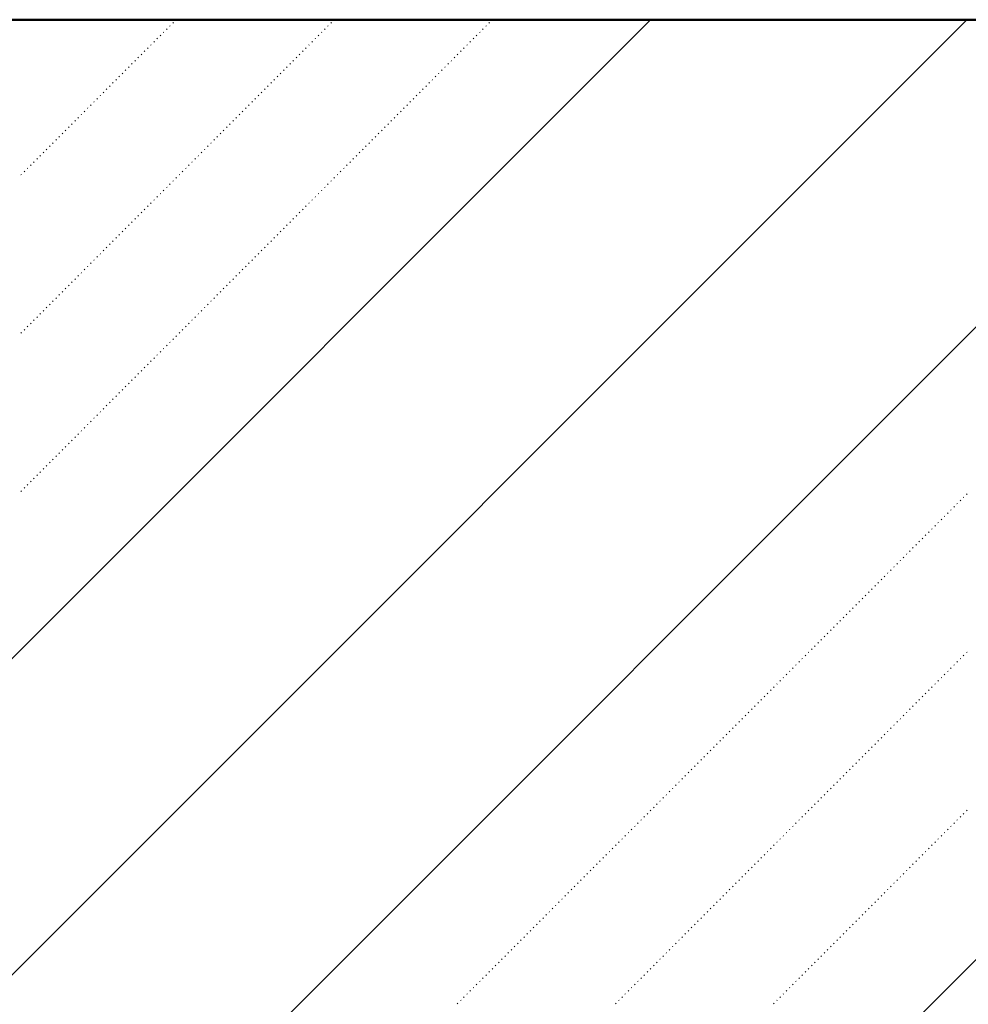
# Model space of a CAD drawing. Header units: millimetres. Extents: x 0 to 1260, y 0 to 297.
# Tile 42 of 104: x 130.4 to 135.7, y 230.79 to 236.3. Entities that reach past the tile are written whole.
import ezdxf

# ---------------------------------------------------------------- set-up
doc = ezdxf.new("R2010")
doc.units = ezdxf.units.MM
for name, pattern in [('K5LT32802', [0]), ('K5LT32806', [0]), ('K5LT_BASIC', [0])]:
    doc.linetypes.add(name, pattern=pattern)
doc.layers.add('Системный слой', color=7, linetype='Continuous')

# ---------------------------------------------------------------- blocks, each defined once
blk = doc.blocks.new('U96')
at = {"layer": 'Системный слой', "color": 7, "linetype": 'K5LT32802', "lineweight": 9}
for p, q in [((119.5258, 221.8954), (133.9264, 236.2961)), ((119.5826, 220.1844), (135.6942, 236.2961)), ((119.6394, 218.4735), (137.462, 236.2961)), ((119.753, 215.0516), (139.0406, 234.3392))]:
    blk.add_line(p, q, dxfattribs=at)
at = {"layer": 'Системный слой', "color": 7, "linetype": 'K5LT32806', "lineweight": 18}
for p, q in [((131.2554, 236.2767), (131.259, 236.2803)), ((131.2731, 236.2944), (131.2748, 236.2961)), ((132.1393, 236.2767), (132.1429, 236.2803)), ((132.157, 236.2944), (132.1587, 236.2961)), ((133.0232, 236.2767), (133.0267, 236.2803)), ((133.0409, 236.2944), (133.0425, 236.2961)), ((131.2024, 236.2237), (131.2059, 236.2272)), ((131.2201, 236.2414), (131.2236, 236.2449)), ((131.2378, 236.259), (131.2413, 236.2626)), ((132.0863, 236.2237), (132.0898, 236.2272)), ((132.104, 236.2414), (132.1075, 236.2449)), ((132.1216, 236.259), (132.1252, 236.2626)), ((132.9702, 236.2237), (132.9737, 236.2272)), ((132.9878, 236.2414), (132.9914, 236.2449)), ((133.0055, 236.259), (133.0091, 236.2626)), ((131.1317, 236.153), (131.1352, 236.1565)), ((131.1494, 236.1707), (131.1529, 236.1742)), ((131.167, 236.1883), (131.1706, 236.1919)), ((131.1847, 236.206), (131.1883, 236.2096)), ((132.0156, 236.153), (132.0191, 236.1565)), ((132.0333, 236.1707), (132.0368, 236.1742)), ((132.0509, 236.1883), (132.0545, 236.1919)), ((132.0686, 236.206), (132.0721, 236.2096)), ((132.8995, 236.153), (132.903, 236.1565)), ((132.9171, 236.1707), (132.9207, 236.1742)), ((132.9348, 236.1883), (132.9384, 236.1919)), ((132.9525, 236.206), (132.956, 236.2096)), ((131.0787, 236.0999), (131.0822, 236.1035)), ((131.0963, 236.1176), (131.0999, 236.1212)), ((131.114, 236.1353), (131.1176, 236.1388)), ((131.9625, 236.0999), (131.9661, 236.1035)), ((131.9802, 236.1176), (131.9838, 236.1212)), ((131.9979, 236.1353), (132.0014, 236.1388)), ((132.8464, 236.0999), (132.85, 236.1035)), ((132.8641, 236.1176), (132.8676, 236.1212)), ((132.8818, 236.1353), (132.8853, 236.1388)), ((131.0256, 236.0469), (131.0292, 236.0505)), ((131.0433, 236.0646), (131.0468, 236.0681)), ((131.061, 236.0823), (131.0645, 236.0858)), ((131.9095, 236.0469), (131.913, 236.0505)), ((131.9272, 236.0646), (131.9307, 236.0681)), ((131.9449, 236.0823), (131.9484, 236.0858)), ((132.7934, 236.0469), (132.7969, 236.0505)), ((132.8111, 236.0646), (132.8146, 236.0681)), ((132.8288, 236.0823), (132.8323, 236.0858)), ((130.9726, 235.9939), (130.9761, 235.9974)), ((130.9903, 236.0116), (130.9938, 236.0151)), ((131.008, 236.0292), (131.0115, 236.0328)), ((131.8565, 235.9939), (131.86, 235.9974)), ((131.8742, 236.0116), (131.8777, 236.0151)), ((131.8918, 236.0292), (131.8954, 236.0328)), ((132.7404, 235.9939), (132.7439, 235.9974)), ((132.758, 236.0116), (132.7616, 236.0151)), ((132.7757, 236.0292), (132.7793, 236.0328)), ((130.9196, 235.9409), (130.9231, 235.9444)), ((130.9372, 235.9585), (130.9408, 235.9621)), ((130.9549, 235.9762), (130.9585, 235.9797)), ((131.8034, 235.9409), (131.807, 235.9444)), ((131.8211, 235.9585), (131.8247, 235.9621)), ((131.8388, 235.9762), (131.8423, 235.9797)), ((132.6873, 235.9409), (132.6909, 235.9444)), ((132.705, 235.9585), (132.7085, 235.9621)), ((132.7227, 235.9762), (132.7262, 235.9797)), ((130.8665, 235.8878), (130.8701, 235.8914)), ((130.8842, 235.9055), (130.8877, 235.909)), ((130.9019, 235.9232), (130.9054, 235.9267)), ((131.7504, 235.8878), (131.7539, 235.8914)), ((131.7681, 235.9055), (131.7716, 235.909)), ((131.7858, 235.9232), (131.7893, 235.9267)), ((132.6343, 235.8878), (132.6378, 235.8914)), ((132.652, 235.9055), (132.6555, 235.909)), ((132.6697, 235.9232), (132.6732, 235.9267)), ((130.8135, 235.8348), (130.817, 235.8383)), ((130.8312, 235.8525), (130.8347, 235.856)), ((130.8489, 235.8701), (130.8524, 235.8737)), ((131.6974, 235.8348), (131.7009, 235.8383)), ((131.7151, 235.8525), (131.7186, 235.856)), ((131.7327, 235.8701), (131.7363, 235.8737)), ((132.5813, 235.8348), (132.5848, 235.8383)), ((132.5989, 235.8525), (132.6025, 235.856)), ((132.6166, 235.8701), (132.6202, 235.8737)), ((130.7605, 235.7818), (130.764, 235.7853)), ((130.7781, 235.7994), (130.7817, 235.803)), ((130.7958, 235.8171), (130.7994, 235.8206)), ((131.6443, 235.7818), (131.6479, 235.7853)), ((131.662, 235.7994), (131.6656, 235.803)), ((131.6797, 235.8171), (131.6832, 235.8206)), ((132.5282, 235.7818), (132.5318, 235.7853)), ((132.5459, 235.7994), (132.5494, 235.803)), ((132.5636, 235.8171), (132.5671, 235.8206)), ((130.7074, 235.7287), (130.711, 235.7323)), ((130.7251, 235.7464), (130.7286, 235.7499)), ((130.7428, 235.7641), (130.7463, 235.7676)), ((131.5913, 235.7287), (131.5948, 235.7323)), ((131.609, 235.7464), (131.6125, 235.7499)), ((131.6267, 235.7641), (131.6302, 235.7676)), ((132.4752, 235.7287), (132.4787, 235.7323)), ((132.4929, 235.7464), (132.4964, 235.7499)), ((132.5106, 235.7641), (132.5141, 235.7676)), ((130.6367, 235.658), (130.6403, 235.6615)), ((130.6544, 235.6757), (130.6579, 235.6792)), ((130.6721, 235.6934), (130.6756, 235.6969)), ((130.6898, 235.711), (130.6933, 235.7146)), ((131.5206, 235.658), (131.5241, 235.6615)), ((131.5383, 235.6757), (131.5418, 235.6792)), ((131.556, 235.6934), (131.5595, 235.6969)), ((131.5736, 235.711), (131.5772, 235.7146)), ((132.4045, 235.658), (132.408, 235.6615)), ((132.4222, 235.6757), (132.4257, 235.6792)), ((132.4398, 235.6934), (132.4434, 235.6969)), ((132.4575, 235.711), (132.4611, 235.7146)), ((130.5837, 235.605), (130.5872, 235.6085)), ((130.6014, 235.6227), (130.6049, 235.6262)), ((130.619, 235.6403), (130.6226, 235.6439)), ((131.4676, 235.605), (131.4711, 235.6085)), ((131.4852, 235.6227), (131.4888, 235.6262)), ((131.5029, 235.6403), (131.5065, 235.6439)), ((132.3515, 235.605), (132.355, 235.6085)), ((132.3691, 235.6227), (132.3727, 235.6262)), ((132.3868, 235.6403), (132.3903, 235.6439)), ((130.5307, 235.5519), (130.5342, 235.5555)), ((130.5483, 235.5696), (130.5519, 235.5732)), ((130.566, 235.5873), (130.5695, 235.5908)), ((131.4145, 235.5519), (131.4181, 235.5555)), ((131.4322, 235.5696), (131.4357, 235.5732)), ((131.4499, 235.5873), (131.4534, 235.5908)), ((132.2984, 235.5519), (132.302, 235.5555)), ((132.3161, 235.5696), (132.3196, 235.5732)), ((132.3338, 235.5873), (132.3373, 235.5908)), ((130.4776, 235.4989), (130.4812, 235.5024)), ((130.4953, 235.5166), (130.4988, 235.5201)), ((130.513, 235.5343), (130.5165, 235.5378)), ((131.3615, 235.4989), (131.365, 235.5024)), ((131.3792, 235.5166), (131.3827, 235.5201)), ((131.3969, 235.5343), (131.4004, 235.5378)), ((132.2454, 235.4989), (132.2489, 235.5024)), ((132.2631, 235.5166), (132.2666, 235.5201)), ((132.2807, 235.5343), (132.2843, 235.5378)), ((130.4246, 235.4459), (130.4281, 235.4494)), ((130.4423, 235.4636), (130.4458, 235.4671)), ((130.4599, 235.4812), (130.4635, 235.4848)), ((131.3085, 235.4459), (131.312, 235.4494)), ((131.3261, 235.4636), (131.3297, 235.4671)), ((131.3438, 235.4812), (131.3474, 235.4848)), ((132.1924, 235.4459), (132.1959, 235.4494)), ((132.21, 235.4636), (132.2136, 235.4671)), ((132.2277, 235.4812), (132.2312, 235.4848)), ((130.4069, 235.4282), (130.4104, 235.4317)), ((131.2554, 235.3928), (131.259, 235.3964)), ((131.2731, 235.4105), (131.2767, 235.4141)), ((131.2908, 235.4282), (131.2943, 235.4317)), ((132.1393, 235.3928), (132.1429, 235.3964)), ((132.157, 235.4105), (132.1605, 235.4141)), ((132.1747, 235.4282), (132.1782, 235.4317)), ((131.2024, 235.3398), (131.2059, 235.3433)), ((131.2201, 235.3575), (131.2236, 235.361)), ((131.2378, 235.3752), (131.2413, 235.3787)), ((132.0863, 235.3398), (132.0898, 235.3433)), ((132.104, 235.3575), (132.1075, 235.361)), ((132.1216, 235.3752), (132.1252, 235.3787)), ((131.1494, 235.2868), (131.1529, 235.2903)), ((131.167, 235.3045), (131.1706, 235.308)), ((131.1847, 235.3221), (131.1883, 235.3257)), ((132.0333, 235.2868), (132.0368, 235.2903)), ((132.0509, 235.3045), (132.0545, 235.308)), ((132.0686, 235.3221), (132.0721, 235.3257)), ((131.0787, 235.2161), (131.0822, 235.2196)), ((131.0963, 235.2337), (131.0999, 235.2373)), ((131.114, 235.2514), (131.1176, 235.255)), ((131.1317, 235.2691), (131.1352, 235.2726)), ((131.9625, 235.2161), (131.9661, 235.2196)), ((131.9802, 235.2337), (131.9838, 235.2373)), ((131.9979, 235.2514), (132.0014, 235.255)), ((132.0156, 235.2691), (132.0191, 235.2726)), ((131.0256, 235.163), (131.0292, 235.1666)), ((131.0433, 235.1807), (131.0468, 235.1842)), ((131.061, 235.1984), (131.0645, 235.2019)), ((131.9095, 235.163), (131.913, 235.1666)), ((131.9272, 235.1807), (131.9307, 235.1842)), ((131.9449, 235.1984), (131.9484, 235.2019)), ((130.9726, 235.11), (130.9761, 235.1135)), ((130.9903, 235.1277), (130.9938, 235.1312)), ((131.008, 235.1454), (131.0115, 235.1489)), ((131.8565, 235.11), (131.86, 235.1135)), ((131.8742, 235.1277), (131.8777, 235.1312)), ((131.8918, 235.1454), (131.8954, 235.1489)), ((130.9196, 235.057), (130.9231, 235.0605)), ((130.9372, 235.0746), (130.9408, 235.0782)), ((130.9549, 235.0923), (130.9585, 235.0959)), ((131.8034, 235.057), (131.807, 235.0605)), ((131.8211, 235.0746), (131.8247, 235.0782)), ((131.8388, 235.0923), (131.8423, 235.0959)), ((130.8665, 235.0039), (130.8701, 235.0075)), ((130.8842, 235.0216), (130.8877, 235.0251)), ((130.9019, 235.0393), (130.9054, 235.0428)), ((131.7504, 235.0039), (131.7539, 235.0075)), ((131.7681, 235.0216), (131.7716, 235.0251)), ((131.7858, 235.0393), (131.7893, 235.0428)), ((130.8135, 234.9509), (130.817, 234.9544)), ((130.8312, 234.9686), (130.8347, 234.9721)), ((130.8489, 234.9863), (130.8524, 234.9898)), ((131.6974, 234.9509), (131.7009, 234.9544)), ((131.7151, 234.9686), (131.7186, 234.9721)), ((131.7327, 234.9863), (131.7363, 234.9898)), ((130.7605, 234.8979), (130.764, 234.9014)), ((130.7781, 234.9155), (130.7817, 234.9191)), ((130.7958, 234.9332), (130.7994, 234.9368)), ((131.6443, 234.8979), (131.6479, 234.9014)), ((131.662, 234.9155), (131.6656, 234.9191)), ((131.6797, 234.9332), (131.6832, 234.9368)), ((130.7074, 234.8448), (130.711, 234.8484)), ((130.7251, 234.8625), (130.7286, 234.866)), ((130.7428, 234.8802), (130.7463, 234.8837)), ((131.5913, 234.8448), (131.5948, 234.8484)), ((131.609, 234.8625), (131.6125, 234.866)), ((131.6267, 234.8802), (131.6302, 234.8837)), ((130.6544, 234.7918), (130.6579, 234.7953)), ((130.6721, 234.8095), (130.6756, 234.813)), ((130.6898, 234.8272), (130.6933, 234.8307)), ((131.5383, 234.7918), (131.5418, 234.7953)), ((131.556, 234.8095), (131.5595, 234.813)), ((131.5736, 234.8272), (131.5772, 234.8307)), ((130.5837, 234.7211), (130.5872, 234.7246)), ((130.6014, 234.7388), (130.6049, 234.7423)), ((130.619, 234.7564), (130.6226, 234.76)), ((130.6367, 234.7741), (130.6403, 234.7777)), ((131.4676, 234.7211), (131.4711, 234.7246)), ((131.4852, 234.7388), (131.4888, 234.7423)), ((131.5029, 234.7564), (131.5065, 234.76)), ((131.5206, 234.7741), (131.5241, 234.7777)), ((130.5307, 234.6681), (130.5342, 234.6716)), ((130.5483, 234.6857), (130.5519, 234.6893)), ((130.566, 234.7034), (130.5695, 234.7069)), ((131.4145, 234.6681), (131.4181, 234.6716)), ((131.4322, 234.6857), (131.4357, 234.6893)), ((131.4499, 234.7034), (131.4534, 234.7069)), ((130.4776, 234.615), (130.4812, 234.6186)), ((130.4953, 234.6327), (130.4988, 234.6362)), ((130.513, 234.6504), (130.5165, 234.6539)), ((131.3615, 234.615), (131.365, 234.6186)), ((131.3792, 234.6327), (131.3827, 234.6362)), ((131.3969, 234.6504), (131.4004, 234.6539)), ((130.4246, 234.562), (130.4281, 234.5655)), ((130.4423, 234.5797), (130.4458, 234.5832)), ((130.4599, 234.5973), (130.4635, 234.6009)), ((131.3085, 234.562), (131.312, 234.5655)), ((131.3261, 234.5797), (131.3297, 234.5832)), ((131.3438, 234.5973), (131.3474, 234.6009)), ((130.4069, 234.5443), (130.4104, 234.5478)), ((131.2554, 234.509), (131.259, 234.5125)), ((131.2731, 234.5266), (131.2767, 234.5302)), ((131.2908, 234.5443), (131.2943, 234.5478)), ((131.2024, 234.4559), (131.2059, 234.4595)), ((131.2201, 234.4736), (131.2236, 234.4771)), ((131.2378, 234.4913), (131.2413, 234.4948)), ((131.1494, 234.4029), (131.1529, 234.4064)), ((131.167, 234.4206), (131.1706, 234.4241)), ((131.1847, 234.4382), (131.1883, 234.4418)), ((131.0963, 234.3499), (131.0999, 234.3534)), ((131.114, 234.3675), (131.1176, 234.3711)), ((131.1317, 234.3852), (131.1352, 234.3888)), ((131.0433, 234.2968), (131.0468, 234.3004)), ((131.061, 234.3145), (131.0645, 234.318)), ((131.0787, 234.3322), (131.0822, 234.3357)), ((130.9726, 234.2261), (130.9761, 234.2297)), ((130.9903, 234.2438), (130.9938, 234.2473)), ((131.008, 234.2615), (131.0115, 234.265)), ((131.0256, 234.2791), (131.0292, 234.2827)), ((130.9196, 234.1731), (130.9231, 234.1766)), ((130.9372, 234.1908), (130.9408, 234.1943)), ((130.9549, 234.2084), (130.9585, 234.212)), ((130.8665, 234.1201), (130.8701, 234.1236)), ((130.8842, 234.1377), (130.8877, 234.1413)), ((130.9019, 234.1554), (130.9054, 234.1589)), ((130.8135, 234.067), (130.817, 234.0706)), ((130.8312, 234.0847), (130.8347, 234.0882)), ((130.8489, 234.1024), (130.8524, 234.1059)), ((130.7605, 234.014), (130.764, 234.0175)), ((130.7781, 234.0317), (130.7817, 234.0352)), ((130.7958, 234.0493), (130.7994, 234.0529)), ((130.7074, 233.961), (130.711, 233.9645)), ((130.7251, 233.9786), (130.7286, 233.9822)), ((130.7428, 233.9963), (130.7463, 233.9998)), ((130.6544, 233.9079), (130.6579, 233.9115)), ((130.6721, 233.9256), (130.6756, 233.9291)), ((130.6898, 233.9433), (130.6933, 233.9468)), ((130.6014, 233.8549), (130.6049, 233.8584)), ((130.619, 233.8726), (130.6226, 233.8761)), ((130.6367, 233.8902), (130.6403, 233.8938)), ((130.5483, 233.8019), (130.5519, 233.8054)), ((130.566, 233.8195), (130.5695, 233.8231)), ((130.5837, 233.8372), (130.5872, 233.8407)), ((130.4776, 233.7311), (130.4812, 233.7347)), ((130.4953, 233.7488), (130.4988, 233.7524)), ((130.513, 233.7665), (130.5165, 233.77)), ((130.5307, 233.7842), (130.5342, 233.7877)), ((130.4246, 233.6781), (130.4281, 233.6816)), ((130.4423, 233.6958), (130.4458, 233.6993)), ((130.4599, 233.7135), (130.4635, 233.717)), ((130.4069, 233.6604), (130.4104, 233.664)), ((135.6749, 233.6251), (135.6784, 233.6286)), ((135.6925, 233.6428), (135.6961, 233.6463)), ((135.6218, 233.572), (135.6254, 233.5756)), ((135.6395, 233.5897), (135.643, 233.5933)), ((135.6572, 233.6074), (135.6607, 233.6109)), ((135.5688, 233.519), (135.5723, 233.5225)), ((135.5865, 233.5367), (135.59, 233.5402)), ((135.6041, 233.5544), (135.6077, 233.5579)), ((135.5158, 233.466), (135.5193, 233.4695)), ((135.5334, 233.4837), (135.537, 233.4872)), ((135.5511, 233.5013), (135.5546, 233.5049)), ((135.4627, 233.4129), (135.4663, 233.4165)), ((135.4804, 233.4306), (135.4839, 233.4342)), ((135.4981, 233.4483), (135.5016, 233.4518)), ((135.4097, 233.3599), (135.4132, 233.3634)), ((135.4274, 233.3776), (135.4309, 233.3811)), ((135.445, 233.3953), (135.4486, 233.3988)), ((135.3567, 233.3069), (135.3602, 233.3104)), ((135.3743, 233.3246), (135.3779, 233.3281)), ((135.392, 233.3422), (135.3955, 233.3458)), ((135.2859, 233.2362), (135.2895, 233.2397)), ((135.3036, 233.2538), (135.3072, 233.2574)), ((135.3213, 233.2715), (135.3248, 233.2751)), ((135.339, 233.2892), (135.3425, 233.2927)), ((135.2329, 233.1831), (135.2364, 233.1867)), ((135.2506, 233.2008), (135.2541, 233.2043)), ((135.2683, 233.2185), (135.2718, 233.222)), ((135.1799, 233.1301), (135.1834, 233.1336)), ((135.1976, 233.1478), (135.2011, 233.1513)), ((135.2152, 233.1655), (135.2188, 233.169)), ((135.1268, 233.0771), (135.1304, 233.0806)), ((135.1445, 233.0947), (135.1481, 233.0983)), ((135.1622, 233.1124), (135.1657, 233.116)), ((135.0738, 233.024), (135.0773, 233.0276)), ((135.0915, 233.0417), (135.095, 233.0452)), ((135.1092, 233.0594), (135.1127, 233.0629)), ((135.0208, 232.971), (135.0243, 232.9745)), ((135.0385, 232.9887), (135.042, 232.9922)), ((135.0561, 233.0064), (135.0597, 233.0099)), ((134.9677, 232.918), (134.9713, 232.9215)), ((134.9854, 232.9356), (134.989, 232.9392)), ((135.0031, 232.9533), (135.0066, 232.9569)), ((134.9147, 232.8649), (134.9183, 232.8685)), ((134.9324, 232.8826), (134.9359, 232.8861)), ((134.9501, 232.9003), (134.9536, 232.9038)), ((134.8617, 232.8119), (134.8652, 232.8154)), ((134.8794, 232.8296), (134.8829, 232.8331)), ((134.897, 232.8473), (134.9006, 232.8508)), ((134.791, 232.7412), (134.7945, 232.7447)), ((134.8086, 232.7589), (134.8122, 232.7624)), ((134.8263, 232.7765), (134.8299, 232.7801)), ((134.844, 232.7942), (134.8475, 232.7978)), ((135.6749, 232.7412), (135.6784, 232.7447)), ((135.6925, 232.7589), (135.6961, 232.7624)), ((134.7379, 232.6882), (134.7415, 232.6917)), ((134.7556, 232.7058), (134.7592, 232.7094)), ((134.7733, 232.7235), (134.7768, 232.727)), ((135.6218, 232.6882), (135.6254, 232.6917)), ((135.6395, 232.7058), (135.643, 232.7094)), ((135.6572, 232.7235), (135.6607, 232.727)), ((134.6849, 232.6351), (134.6884, 232.6387)), ((134.7026, 232.6528), (134.7061, 232.6563)), ((134.7203, 232.6705), (134.7238, 232.674)), ((135.5688, 232.6351), (135.5723, 232.6387)), ((135.5865, 232.6528), (135.59, 232.6563)), ((135.6041, 232.6705), (135.6077, 232.674)), ((134.6319, 232.5821), (134.6354, 232.5856)), ((134.6495, 232.5998), (134.6531, 232.6033)), ((134.6672, 232.6174), (134.6708, 232.621)), ((135.5158, 232.5821), (135.5193, 232.5856)), ((135.5334, 232.5998), (135.537, 232.6033)), ((135.5511, 232.6174), (135.5546, 232.621)), ((134.5788, 232.5291), (134.5824, 232.5326)), ((134.5965, 232.5467), (134.6001, 232.5503)), ((134.6142, 232.5644), (134.6177, 232.568)), ((135.4627, 232.5291), (135.4663, 232.5326)), ((135.4804, 232.5467), (135.4839, 232.5503)), ((135.4981, 232.5644), (135.5016, 232.568)), ((134.5258, 232.476), (134.5293, 232.4796)), ((134.5435, 232.4937), (134.547, 232.4972)), ((134.5612, 232.5114), (134.5647, 232.5149)), ((135.4097, 232.476), (135.4132, 232.4796)), ((135.4274, 232.4937), (135.4309, 232.4972)), ((135.445, 232.5114), (135.4486, 232.5149)), ((134.4728, 232.423), (134.4763, 232.4265)), ((134.4905, 232.4407), (134.494, 232.4442)), ((134.5081, 232.4583), (134.5117, 232.4619)), ((135.3567, 232.423), (135.3602, 232.4265)), ((135.3743, 232.4407), (135.3779, 232.4442)), ((135.392, 232.4583), (135.3955, 232.4619)), ((134.4197, 232.37), (134.4233, 232.3735)), ((134.4374, 232.3876), (134.441, 232.3912)), ((134.4551, 232.4053), (134.4586, 232.4089)), ((135.3036, 232.37), (135.3072, 232.3735)), ((135.3213, 232.3876), (135.3248, 232.3912)), ((135.339, 232.4053), (135.3425, 232.4089)), ((134.3667, 232.3169), (134.3702, 232.3205)), ((134.3844, 232.3346), (134.3879, 232.3381)), ((134.4021, 232.3523), (134.4056, 232.3558)), ((135.2506, 232.3169), (135.2541, 232.3205)), ((135.2683, 232.3346), (135.2718, 232.3381)), ((135.2859, 232.3523), (135.2895, 232.3558)), ((134.296, 232.2462), (134.2995, 232.2498)), ((134.3137, 232.2639), (134.3172, 232.2674)), ((134.3314, 232.2816), (134.3349, 232.2851)), ((134.349, 232.2993), (134.3526, 232.3028)), ((135.1799, 232.2462), (135.1834, 232.2498)), ((135.1976, 232.2639), (135.2011, 232.2674)), ((135.2152, 232.2816), (135.2188, 232.2851)), ((135.2329, 232.2993), (135.2364, 232.3028)), ((134.243, 232.1932), (134.2465, 232.1967)), ((134.2606, 232.2109), (134.2642, 232.2144)), ((134.2783, 232.2285), (134.2819, 232.2321)), ((135.1268, 232.1932), (135.1304, 232.1967)), ((135.1445, 232.2109), (135.1481, 232.2144)), ((135.1622, 232.2285), (135.1657, 232.2321)), ((134.1899, 232.1402), (134.1935, 232.1437)), ((134.2076, 232.1578), (134.2111, 232.1614)), ((134.2253, 232.1755), (134.2288, 232.179)), ((135.0738, 232.1402), (135.0773, 232.1437)), ((135.0915, 232.1578), (135.095, 232.1614)), ((135.1092, 232.1755), (135.1127, 232.179)), ((134.1369, 232.0871), (134.1404, 232.0907)), ((134.1546, 232.1048), (134.1581, 232.1083)), ((134.1723, 232.1225), (134.1758, 232.126)), ((135.0208, 232.0871), (135.0243, 232.0907)), ((135.0385, 232.1048), (135.042, 232.1083)), ((135.0561, 232.1225), (135.0597, 232.126)), ((134.0839, 232.0341), (134.0874, 232.0376)), ((134.1015, 232.0518), (134.1051, 232.0553)), ((134.1192, 232.0694), (134.1228, 232.073)), ((134.9677, 232.0341), (134.9713, 232.0376)), ((134.9854, 232.0518), (134.989, 232.0553)), ((135.0031, 232.0694), (135.0066, 232.073)), ((134.0308, 231.9811), (134.0344, 231.9846)), ((134.0485, 231.9987), (134.052, 232.0023)), ((134.0662, 232.0164), (134.0697, 232.0199)), ((134.9147, 231.9811), (134.9183, 231.9846)), ((134.9324, 231.9987), (134.9359, 232.0023)), ((134.9501, 232.0164), (134.9536, 232.0199)), ((133.9778, 231.928), (133.9813, 231.9316)), ((133.9955, 231.9457), (133.999, 231.9492)), ((134.0132, 231.9634), (134.0167, 231.9669)), ((134.8617, 231.928), (134.8652, 231.9316)), ((134.8794, 231.9457), (134.8829, 231.9492)), ((134.897, 231.9634), (134.9006, 231.9669)), ((133.9248, 231.875), (133.9283, 231.8785)), ((133.9424, 231.8927), (133.946, 231.8962)), ((133.9601, 231.9103), (133.9637, 231.9139)), ((134.8086, 231.875), (134.8122, 231.8785)), ((134.8263, 231.8927), (134.8299, 231.8962)), ((134.844, 231.9103), (134.8475, 231.9139)), ((135.6925, 231.875), (135.6961, 231.8785)), ((133.8717, 231.822), (133.8753, 231.8255)), ((133.8894, 231.8396), (133.8929, 231.8432)), ((133.9071, 231.8573), (133.9106, 231.8608)), ((134.7556, 231.822), (134.7592, 231.8255)), ((134.7733, 231.8396), (134.7768, 231.8432)), ((134.791, 231.8573), (134.7945, 231.8608)), ((135.6395, 231.822), (135.643, 231.8255)), ((135.6572, 231.8396), (135.6607, 231.8432)), ((135.6749, 231.8573), (135.6784, 231.8608)), ((133.801, 231.7512), (133.8046, 231.7548)), ((133.8187, 231.7689), (133.8222, 231.7725)), ((133.8364, 231.7866), (133.8399, 231.7901)), ((133.8541, 231.8043), (133.8576, 231.8078)), ((134.6849, 231.7512), (134.6884, 231.7548)), ((134.7026, 231.7689), (134.7061, 231.7725)), ((134.7203, 231.7866), (134.7238, 231.7901)), ((134.7379, 231.8043), (134.7415, 231.8078)), ((135.5688, 231.7512), (135.5723, 231.7548)), ((135.5865, 231.7689), (135.59, 231.7725)), ((135.6041, 231.7866), (135.6077, 231.7901)), ((135.6218, 231.8043), (135.6254, 231.8078)), ((133.748, 231.6982), (133.7515, 231.7017)), ((133.7657, 231.7159), (133.7692, 231.7194)), ((133.7833, 231.7336), (133.7869, 231.7371)), ((134.6319, 231.6982), (134.6354, 231.7017)), ((134.6495, 231.7159), (134.6531, 231.7194)), ((134.6672, 231.7336), (134.6708, 231.7371)), ((135.5158, 231.6982), (135.5193, 231.7017)), ((135.5334, 231.7159), (135.537, 231.7194)), ((135.5511, 231.7336), (135.5546, 231.7371)), ((133.695, 231.6452), (133.6985, 231.6487)), ((133.7126, 231.6629), (133.7162, 231.6664)), ((133.7303, 231.6805), (133.7338, 231.6841)), ((134.5788, 231.6452), (134.5824, 231.6487)), ((134.5965, 231.6629), (134.6001, 231.6664)), ((134.6142, 231.6805), (134.6177, 231.6841)), ((135.4627, 231.6452), (135.4663, 231.6487)), ((135.4804, 231.6629), (135.4839, 231.6664)), ((135.4981, 231.6805), (135.5016, 231.6841)), ((133.6419, 231.5921), (133.6455, 231.5957)), ((133.6596, 231.6098), (133.6631, 231.6134)), ((133.6773, 231.6275), (133.6808, 231.631)), ((134.5258, 231.5921), (134.5293, 231.5957)), ((134.5435, 231.6098), (134.547, 231.6134)), ((134.5612, 231.6275), (134.5647, 231.631)), ((135.4097, 231.5921), (135.4132, 231.5957)), ((135.4274, 231.6098), (135.4309, 231.6134)), ((135.445, 231.6275), (135.4486, 231.631)), ((133.5889, 231.5391), (133.5924, 231.5426)), ((133.6066, 231.5568), (133.6101, 231.5603)), ((133.6242, 231.5745), (133.6278, 231.578)), ((134.4728, 231.5391), (134.4763, 231.5426)), ((134.4905, 231.5568), (134.494, 231.5603)), ((134.5081, 231.5745), (134.5117, 231.578)), ((135.3567, 231.5391), (135.3602, 231.5426)), ((135.3743, 231.5568), (135.3779, 231.5603)), ((135.392, 231.5745), (135.3955, 231.578)), ((133.5359, 231.4861), (133.5394, 231.4896)), ((133.5535, 231.5038), (133.5571, 231.5073)), ((133.5712, 231.5214), (133.5747, 231.525)), ((134.4197, 231.4861), (134.4233, 231.4896)), ((134.4374, 231.5038), (134.441, 231.5073)), ((134.4551, 231.5214), (134.4586, 231.525)), ((135.3036, 231.4861), (135.3072, 231.4896)), ((135.3213, 231.5038), (135.3248, 231.5073)), ((135.339, 231.5214), (135.3425, 231.525)), ((133.4828, 231.433), (133.4864, 231.4366)), ((133.5005, 231.4507), (133.504, 231.4543)), ((133.5182, 231.4684), (133.5217, 231.4719)), ((134.3667, 231.433), (134.3702, 231.4366)), ((134.3844, 231.4507), (134.3879, 231.4543)), ((134.4021, 231.4684), (134.4056, 231.4719)), ((135.2506, 231.433), (135.2541, 231.4366)), ((135.2683, 231.4507), (135.2718, 231.4543)), ((135.2859, 231.4684), (135.2895, 231.4719)), ((133.4298, 231.38), (133.4333, 231.3835)), ((133.4475, 231.3977), (133.451, 231.4012)), ((133.4651, 231.4154), (133.4687, 231.4189)), ((134.3137, 231.38), (134.3172, 231.3835)), ((134.3314, 231.3977), (134.3349, 231.4012)), ((134.349, 231.4154), (134.3526, 231.4189)), ((135.1976, 231.38), (135.2011, 231.3835)), ((135.2152, 231.3977), (135.2188, 231.4012)), ((135.2329, 231.4154), (135.2364, 231.4189)), ((133.3768, 231.327), (133.3803, 231.3305)), ((133.3944, 231.3447), (133.398, 231.3482)), ((133.4121, 231.3623), (133.4156, 231.3659)), ((134.2606, 231.327), (134.2642, 231.3305)), ((134.2783, 231.3447), (134.2819, 231.3482)), ((134.296, 231.3623), (134.2995, 231.3659)), ((135.1445, 231.327), (135.1481, 231.3305)), ((135.1622, 231.3447), (135.1657, 231.3482)), ((135.1799, 231.3623), (135.1834, 231.3659)), ((133.306, 231.2563), (133.3096, 231.2598)), ((133.3237, 231.2739), (133.3273, 231.2775)), ((133.3414, 231.2916), (133.3449, 231.2952)), ((133.3591, 231.3093), (133.3626, 231.3128)), ((134.1899, 231.2563), (134.1935, 231.2598)), ((134.2076, 231.2739), (134.2111, 231.2775)), ((134.2253, 231.2916), (134.2288, 231.2952)), ((134.243, 231.3093), (134.2465, 231.3128)), ((135.0738, 231.2563), (135.0773, 231.2598)), ((135.0915, 231.2739), (135.095, 231.2775)), ((135.1092, 231.2916), (135.1127, 231.2952)), ((135.1268, 231.3093), (135.1304, 231.3128)), ((133.253, 231.2032), (133.2565, 231.2068)), ((133.2707, 231.2209), (133.2742, 231.2244)), ((133.2884, 231.2386), (133.2919, 231.2421)), ((134.1369, 231.2032), (134.1404, 231.2068)), ((134.1546, 231.2209), (134.1581, 231.2244)), ((134.1723, 231.2386), (134.1758, 231.2421)), ((135.0208, 231.2032), (135.0243, 231.2068)), ((135.0385, 231.2209), (135.042, 231.2244)), ((135.0561, 231.2386), (135.0597, 231.2421)), ((133.2, 231.1502), (133.2035, 231.1537)), ((133.2177, 231.1679), (133.2212, 231.1714)), ((133.2353, 231.1856), (133.2389, 231.1891)), ((134.0839, 231.1502), (134.0874, 231.1537)), ((134.1015, 231.1679), (134.1051, 231.1714)), ((134.1192, 231.1856), (134.1228, 231.1891)), ((134.9677, 231.1502), (134.9713, 231.1537)), ((134.9854, 231.1679), (134.989, 231.1714)), ((135.0031, 231.1856), (135.0066, 231.1891)), ((133.1469, 231.0972), (133.1505, 231.1007)), ((133.1646, 231.1148), (133.1682, 231.1184)), ((133.1823, 231.1325), (133.1858, 231.1361)), ((134.0308, 231.0972), (134.0344, 231.1007)), ((134.0485, 231.1148), (134.052, 231.1184)), ((134.0662, 231.1325), (134.0697, 231.1361)), ((134.9147, 231.0972), (134.9183, 231.1007)), ((134.9324, 231.1148), (134.9359, 231.1184)), ((134.9501, 231.1325), (134.9536, 231.1361)), ((133.0939, 231.0441), (133.0975, 231.0477)), ((133.1116, 231.0618), (133.1151, 231.0653)), ((133.1293, 231.0795), (133.1328, 231.083)), ((133.9778, 231.0441), (133.9813, 231.0477)), ((133.9955, 231.0618), (133.999, 231.0653)), ((134.0132, 231.0795), (134.0167, 231.083)), ((134.8617, 231.0441), (134.8652, 231.0477)), ((134.8794, 231.0618), (134.8829, 231.0653)), ((134.897, 231.0795), (134.9006, 231.083)), ((133.0409, 230.9911), (133.0444, 230.9946)), ((133.0586, 231.0088), (133.0621, 231.0123)), ((133.0762, 231.0265), (133.0798, 231.03)), ((133.9248, 230.9911), (133.9283, 230.9946)), ((133.9424, 231.0088), (133.946, 231.0123)), ((133.9601, 231.0265), (133.9637, 231.03)), ((134.8086, 230.9911), (134.8122, 230.9946)), ((134.8263, 231.0088), (134.8299, 231.0123)), ((134.844, 231.0265), (134.8475, 231.03)), ((132.9878, 230.9381), (132.9914, 230.9416)), ((133.0055, 230.9557), (133.0091, 230.9593)), ((133.0232, 230.9734), (133.0267, 230.977)), ((133.8717, 230.9381), (133.8753, 230.9416)), ((133.8894, 230.9557), (133.8929, 230.9593)), ((133.9071, 230.9734), (133.9106, 230.977)), ((134.7556, 230.9381), (134.7592, 230.9416)), ((134.7733, 230.9557), (134.7768, 230.9593)), ((134.791, 230.9734), (134.7945, 230.977)), ((132.9348, 230.885), (132.9384, 230.8886)), ((132.9525, 230.9027), (132.956, 230.9062)), ((132.9702, 230.9204), (132.9737, 230.9239)), ((133.8187, 230.885), (133.8222, 230.8886)), ((133.8364, 230.9027), (133.8399, 230.9062)), ((133.8541, 230.9204), (133.8576, 230.9239)), ((134.7026, 230.885), (134.7061, 230.8886)), ((134.7203, 230.9027), (134.7238, 230.9062)), ((134.7379, 230.9204), (134.7415, 230.9239)), ((132.8641, 230.8143), (132.8676, 230.8179)), ((132.8818, 230.832), (132.8853, 230.8355)), ((132.8995, 230.8497), (132.903, 230.8532)), ((132.9171, 230.8674), (132.9207, 230.8709)), ((133.748, 230.8143), (133.7515, 230.8179)), ((133.7657, 230.832), (133.7692, 230.8355)), ((133.7833, 230.8497), (133.7869, 230.8532)), ((133.801, 230.8674), (133.8046, 230.8709)), ((134.6319, 230.8143), (134.6354, 230.8179)), ((134.6495, 230.832), (134.6531, 230.8355)), ((134.6672, 230.8497), (134.6708, 230.8532)), ((134.6849, 230.8674), (134.6884, 230.8709)), ((132.8464, 230.7966), (132.85, 230.8002)), ((133.7303, 230.7966), (133.7338, 230.8002)), ((134.6142, 230.7966), (134.6177, 230.8002))]:
    blk.add_line(p, q, dxfattribs=at)

msp = doc.modelspace()

# ---------------------------------------------------------------- linework, layer by layer
at = {"layer": 'Системный слой', "color": 7, "linetype": 'K5LT_BASIC', "lineweight": 50}
msp.add_line((139.04758, 236.29606), (119.04758, 236.29606), dxfattribs=at)

# ---------------------------------------------------------------- block references
at = {"layer": 'Системный слой'}
msp.add_blockref('U96', (0, 0), dxfattribs=at)

doc.saveas('drawing.dxf')
